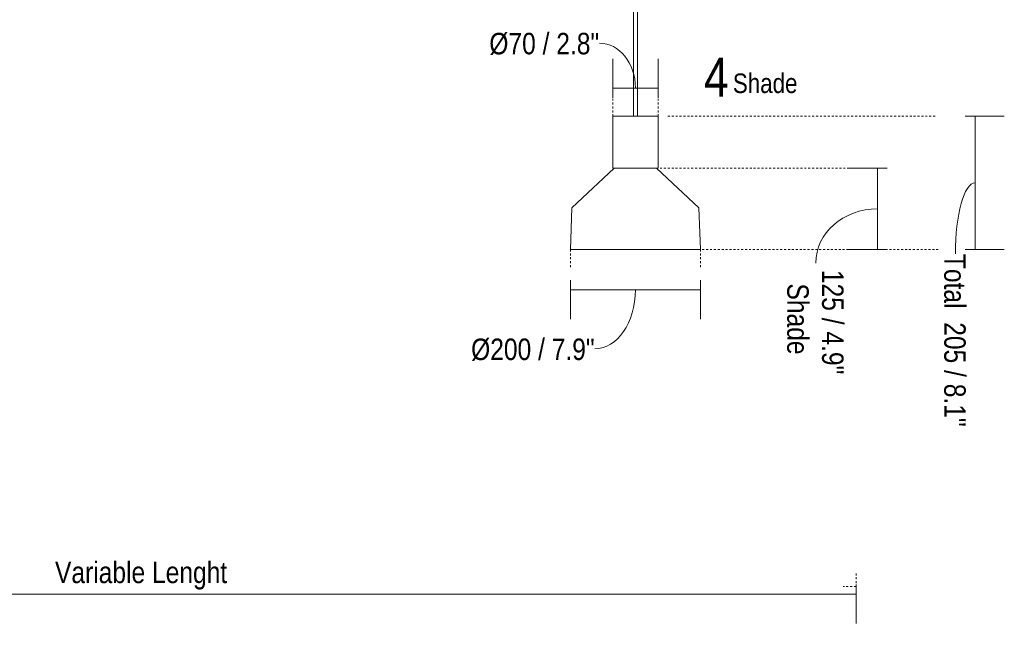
# Model space of a CAD drawing. Header units: millimetres. Extents: x 5395 to 10097, y 397 to 7363.
# Tile 3 of 8: x 6408 to 7922, y 397 to 1328. Entities that reach past the tile are written whole.
import ezdxf

# ---------------------------------------------------------------- set-up
doc = ezdxf.new("R2010")
doc.units = ezdxf.units.MM
doc.linetypes.add('Dash', pattern=[6, 3, -3])
doc.layers.add('A-ANNO-DIMS', color=7, linetype='Dash', lineweight=9, true_color=0xd2d2d2)
for name, color, linetype, lineweight in [('A-ANNO-DIMS-15', 7, 'Continuous', 9), ('E-LITE-EQPM', 7, 'Continuous', 20), ('G-ANNO-TEXT', 7, 'Continuous', 9)]:
    doc.layers.add(name, color=color, linetype=linetype, lineweight=lineweight)
doc.styles.add('Arial Narrow', font='ARIALN.TTF', dxfattribs={"height": 33})
doc.styles.add('Arial Narrow_1', font='ARIALN.TTF', dxfattribs={"height": 60})
doc.styles.add('Arial Narrow_2', font='ARIALN.TTF', dxfattribs={"height": 30})
doc.dimstyles.new('FARO_-_2_2mm_Arial_Narrow_mm_Inch_Left', dxfattribs={"dimscale": 304.8, "dimtxt": 33.773222, "dimasz": 0, "dimexe": 0.147638, "dimexo": 0.0625, "dimgap": 0.024606, "dimtad": 1, "dimdec": 0, "dimzin": 0, "dimdsep": 46, "dimtxsty": 'Arial Narrow', "dimblk1": 'NONE', "dimblk2": 'NONE', "dimsah": 1, "dimcen": 0.09, "dimadec": 0, "dimazin": 0, "dimtfac": 1, "dimtdec": 4, "dimtix": 1, "dimtmove": 0, "dimatfit": 3, "dimfxl": 0.049213, "dimfxlon": 1, "dimtvp": 1, "dimtolj": 1, "dimtzin": 0, "dimarcsym": 2})
doc.dimstyles.new('FARO_-_2_2mm_Arial_Narrow_mm_Inch_Right', dxfattribs={"dimscale": 304.8, "dimtxt": 33.773222, "dimasz": 0, "dimexe": 0.147638, "dimexo": 0.0625, "dimgap": 0.024606, "dimtad": 1, "dimdec": 0, "dimzin": 0, "dimdsep": 46, "dimtxsty": 'Arial Narrow', "dimblk1": 'NONE', "dimblk2": 'NONE', "dimsah": 1, "dimcen": 0.09, "dimadec": 0, "dimazin": 0, "dimtfac": 1, "dimtdec": 4, "dimtix": 1, "dimtmove": 1, "dimatfit": 3, "dimfxl": 0.049213, "dimfxlon": 1, "dimtvp": 1, "dimtolj": 1, "dimtzin": 0, "dimarcsym": 2})

# ---------------------------------------------------------------- blocks, each defined once
blk = doc.blocks.new('68593-5L_ 68594-5L KOMBO200 - 64314-44-5L SAMBA Black_ribbon beige pendant lamp ø450-5L-712902-Alzado_PDF')
at = {"layer": 'E-LITE-EQPM', "lineweight": 9}
for p, q in [((7351.8, 1983.8), (7351.8, 1180)), ((7357.8, 1180), (7357.8, 1983.8))]:
    blk.add_line(p, q, dxfattribs=at)
at = {"layer": 'E-LITE-EQPM', "lineweight": 9, "flags": 128}
for points in [[(7319.8, 1179.1), (7319.8, 1179.1), (7319.8, 1179.1), (7319.8, 1179.2)], [(7320.4, 1179.9), (7320.4, 1179.9), (7320.4, 1180), (7320.5, 1180), (7320.5, 1180), (7320.5, 1180), (7320.6, 1180), (7320.6, 1180), (7320.7, 1180), (7320.7, 1180), (7320.7, 1180)], [(7363.7, 1180), (7362.4, 1180), (7361, 1180), (7359.7, 1180), (7358.3, 1180), (7357, 1180), (7355.6, 1180), (7354.3, 1180), (7352.9, 1180), (7351.5, 1180), (7350.2, 1180), (7348.8, 1180), (7347.5, 1180), (7346.2, 1180), (7344.9, 1180), (7343.6, 1180), (7342.3, 1180), (7341, 1180), (7339.8, 1180), (7338.6, 1180), (7337.4, 1180), (7336.2, 1180), (7335.1, 1180), (7334, 1180), (7333, 1180), (7331.9, 1180), (7330.9, 1180), (7330, 1180), (7329.1, 1180), (7328.2, 1180), (7327.4, 1180), (7326.6, 1180), (7325.8, 1180), (7325.1, 1180), (7324.5, 1180), (7323.9, 1180), (7323.3, 1180), (7322.8, 1180), (7322.4, 1180), (7322, 1180), (7321.6, 1180), (7321.4, 1180), (7321.1, 1180), (7320.9, 1180), (7320.8, 1180), (7320.7, 1180), (7320.7, 1180)], [(7320.7, 1180), (7320.7, 1180), (7320.8, 1180), (7320.9, 1180), (7321.1, 1180), (7321.4, 1180), (7321.7, 1180), (7322, 1180), (7322.4, 1180), (7322.9, 1180), (7323.4, 1180), (7323.9, 1180), (7324.5, 1180), (7325.2, 1180), (7325.9, 1180), (7326.6, 1180), (7327.4, 1180), (7328.3, 1180), (7329.2, 1180), (7330.1, 1180), (7331, 1180), (7332, 1180), (7333.1, 1180), (7334.1, 1180), (7335.2, 1180), (7336.4, 1180), (7337.5, 1180), (7338.7, 1180), (7339.9, 1180), (7341.2, 1180), (7342.4, 1180), (7343.7, 1180), (7345, 1180), (7345.8, 1180)], [(7363.7, 1180), (7364.6, 1180), (7365.9, 1180), (7367.2, 1180), (7368.5, 1180), (7369.7, 1180), (7370.9, 1180), (7372.1, 1180), (7373.3, 1180), (7374.4, 1180), (7375.5, 1180), (7376.6, 1180), (7377.6, 1180), (7378.6, 1180), (7379.5, 1180), (7380.4, 1180), (7381.3, 1180), (7382.1, 1180), (7382.9, 1180), (7383.7, 1180), (7384.4, 1180), (7385, 1180), (7385.6, 1180), (7386.2, 1180), (7386.7, 1180), (7387.1, 1180), (7387.5, 1180), (7387.9, 1180), (7388.2, 1180), (7388.4, 1180), (7388.6, 1180), (7388.7, 1180), (7388.8, 1180), (7388.8, 1180)], [(7388.8, 1180), (7388.8, 1180), (7388.7, 1180), (7388.6, 1180), (7388.4, 1180), (7388.1, 1180), (7387.8, 1180), (7387.5, 1180), (7387.1, 1180), (7386.6, 1180), (7386.1, 1180), (7385.6, 1180), (7385, 1180), (7384.3, 1180), (7383.6, 1180), (7382.9, 1180), (7382.1, 1180), (7381.2, 1180), (7380.4, 1180), (7379.4, 1180), (7378.5, 1180), (7377.5, 1180), (7376.4, 1180), (7375.4, 1180), (7374.3, 1180), (7373.2, 1180), (7372, 1180), (7370.8, 1180), (7369.6, 1180), (7368.4, 1180), (7367.1, 1180), (7365.8, 1180), (7364.5, 1180), (7363.7, 1180)], [(7388.8, 1180), (7388.8, 1180), (7388.9, 1180), (7388.9, 1180), (7389, 1180), (7389, 1180), (7389, 1180), (7389.1, 1180), (7389.1, 1180), (7389.1, 1179.9)]]:
    blk.add_lwpolyline(points, dxfattribs=at)
blk = doc.blocks.new('DIMBLOCK1-Alzado_PDF')
at = {"layer": 'A-ANNO-DIMS-15', "color": 251, "true_color": 0x5b5b5b, "transparency": 16777216}
for p, q in [((5494.1, 460.2), (5494.1, 400.2)), ((5494.1, 445.2), (5494.1, 460.2)), ((7694.1, 460.2), (7694.1, 400.2)), ((7694.1, 445.2), (7694.1, 460.2)), ((5494.1, 445.2), (7694.1, 445.2))]:
    blk.add_line(p, q, dxfattribs=at)
at = {"layer": 'A-ANNO-DIMS-15', "color": 0, "transparency": 16777216, "insert": (6462, 495.3), "char_height": 33, "width": 317.147, "attachment_point": 1, "line_spacing_factor": 0.974696, "style": 'Arial Narrow'}
blk.add_mtext('Variable Lenght', dxfattribs=at)
blk = doc.blocks.new('_None')
blk = doc.blocks.new('DIMBLOCK3-Alzado_PDF')
at = {"layer": 'A-ANNO-DIMS-15', "color": 251, "true_color": 0x5b5b5b, "transparency": 16777216}
for p, q in [((7727.2, 1100), (7682.1, 1100)), ((7727.1, 975.1), (7727.1, 1100)), ((7727.1, 1100), (7742.1, 1100)), ((7727.2, 975.1), (7682.1, 975.1)), ((7727.1, 975.1), (7742.1, 975.1))]:
    blk.add_line(p, q, dxfattribs=at)
blk.add_ellipse((7727.1, 954.3), major_axis=(-95, 0), ratio=0.876518, start_param=4.712389, end_param=6.283185, dxfattribs=at)
at = {"layer": 'A-ANNO-DIMS-15', "color": 0, "transparency": 16777216, "char_height": 33, "attachment_point": 1, "rotation": 270, "line_spacing_factor": 0.974696, "style": 'Arial Narrow'}
for s, insert, width in [(' 125 / 4.9"', (7674.8, 954.3), 205.856), ('Shade', (7621.2, 922.9), 130.59)]:
    blk.add_mtext(s, dxfattribs=dict(at, insert=insert, width=width))
blk = doc.blocks.new('DIMBLOCK4-Alzado_PDF')
at = {"layer": 'A-ANNO-DIMS-15', "color": 251, "true_color": 0x5b5b5b, "transparency": 16777216}
for p, q in [((7319.8, 1223.2), (7319.8, 1268.3)), ((7389.8, 1223.2), (7389.8, 1268.3)), ((7319.8, 1223.3), (7389.8, 1223.3)), ((7319.8, 1223.3), (7319.8, 1208.3)), ((7389.8, 1223.3), (7389.8, 1208.3))]:
    blk.add_line(p, q, dxfattribs=at)
blk.add_ellipse((7299.4, 1223.3), major_axis=(0, 69), ratio=0.802763, start_param=4.712389, end_param=6.283185, dxfattribs=at)
at = {"layer": 'A-ANNO-DIMS-15', "color": 0, "transparency": 16777216, "insert": (7130, 1308.1), "char_height": 33, "width": 203.283, "attachment_point": 1, "line_spacing_factor": 0.974696, "style": 'Arial Narrow'}
blk.add_mtext('Ø70 / 2.8"', dxfattribs=at)
blk = doc.blocks.new('DIMBLOCK5-Alzado_PDF')
at = {"layer": 'A-ANNO-DIMS-15', "color": 251, "true_color": 0x5b5b5b, "transparency": 16777216}
for p, q in [((7254.8, 927.9), (7254.8, 867.9)), ((7254.8, 912.9), (7254.8, 927.9)), ((7454.8, 927.9), (7454.8, 867.9)), ((7454.8, 912.9), (7454.8, 927.9)), ((7254.8, 912.9), (7454.8, 912.9))]:
    blk.add_line(p, q, dxfattribs=at)
blk.add_ellipse((7292.3, 912.9), major_axis=(0, 90.5), ratio=0.690006, start_param=3.141593, end_param=4.712389, dxfattribs=at)
at = {"layer": 'A-ANNO-DIMS-15', "color": 0, "transparency": 16777216, "insert": (7102, 838.2), "char_height": 33, "width": 228.371, "attachment_point": 1, "line_spacing_factor": 0.974696, "style": 'Arial Narrow'}
blk.add_mtext('Ø200 / 7.9"', dxfattribs=at)
blk = doc.blocks.new('DIMBLOCK6-Alzado_PDF')
at = {"layer": 'A-ANNO-DIMS-15', "color": 251, "true_color": 0x5b5b5b, "transparency": 16777216}
for p, q in [((7862.1, 1179.9), (7922.1, 1179.9)), ((7877.1, 1179.9), (7862.1, 1179.9)), ((7877.1, 1179.9), (7877.1, 975.1)), ((7862.1, 975.1), (7922.1, 975.1)), ((7877.1, 975.1), (7862.1, 975.1))]:
    blk.add_line(p, q, dxfattribs=at)
blk.add_ellipse((7877.1, 968.4), major_axis=(0, 109.1), ratio=0.277179, start_param=0, end_param=1.570796, dxfattribs=at)
at = {"layer": 'A-ANNO-DIMS-15', "color": 0, "transparency": 16777216, "insert": (7862.7, 968.4), "char_height": 33, "width": 319.72, "attachment_point": 1, "rotation": 270, "line_spacing_factor": 0.974696, "style": 'Arial Narrow'}
blk.add_mtext('Total  205 / 8.1"', dxfattribs=at)

msp = doc.modelspace()

# ---------------------------------------------------------------- linework, layer by layer
at = {"layer": 'A-ANNO-DIMS'}
for p, q in [((7319.8, 1179.9), (7319.8, 1239.9)), ((7389.8, 1179.9), (7389.8, 1232.9)), ((7404.7, 1179.9), (7818.7, 1179.9)), ((7737.6, 1100), (7389.8, 1100)), ((7254.8, 975.1), (7254.8, 945.1)), ((7820.5, 975.1), (7454.8, 975.1)), ((7454.8, 975.1), (7454.8, 945.1)), ((7694.1, 477.2), (7694.1, 457.2)), ((7694.1, 457.2), (7674.1, 457.2))]:
    msp.add_line(p, q, dxfattribs=at)
at = {"layer": 'E-LITE-EQPM'}
for p, q in [((7389.8, 1179.9), (7319.8, 1179.9)), ((7319.8, 1179.9), (7319.8, 1100)), ((7389.8, 1100), (7389.8, 1179.9)), ((7322.2, 1100), (7257, 1039.2)), ((7319.8, 1100), (7322.2, 1100)), ((7387.3, 1100), (7322.2, 1100)), ((7452.5, 1039.2), (7387.3, 1100)), ((7387.4, 1100), (7389.8, 1100)), ((7257, 1039.2), (7254.8, 975.1)), ((7454.8, 975.1), (7452.5, 1039.2)), ((7254.8, 975.1), (7454.8, 975.1))]:
    msp.add_line(p, q, dxfattribs=at)

# ---------------------------------------------------------------- block references
at = {"layer": 'E-LITE-EQPM', "lineweight": 9}
msp.add_blockref('68593-5L_ 68594-5L KOMBO200 - 64314-44-5L SAMBA Black_ribbon beige pendant lamp ø450-5L-712902-Alzado_PDF', (0, 0), dxfattribs=at)

# ---------------------------------------------------------------- texts
at = {"layer": 'G-ANNO-TEXT', "insert": (7460.1, 1270.1), "char_height": 60, "width": 46.899, "attachment_point": 1, "style": 'Arial Narrow_1'}
msp.add_mtext('4', dxfattribs=at)
at = {"layer": 'G-ANNO-TEXT', "color": 251, "true_color": 0x5b5b5b, "insert": (7504.6, 1245.6), "char_height": 30, "width": 125.063, "attachment_point": 1, "style": 'Arial Narrow_2'}
msp.add_mtext('Shade', dxfattribs=at)

# ---------------------------------------------------------------- dimensions: what is measured, and where the dimension line sits
at = {"layer": 'A-ANNO-DIMS', "color": 251, "linetype": 'Continuous', "true_color": 0x5b5b5b}
for base, p1, p2, override, picture, middle in [((7389.8, 1223.3), (7319.8, 1208.3), (7389.8, 1208.3), {"dimpost": '<>', "dimfxl": 70}, 'DIMBLOCK4-Alzado_PDF', (7231.6, 1286.1)), ((7454.8, 912.9), (7254.8, 927.9), (7454.8, 927.9), {"dimpost": '<>', "dimfxl": 200.00554}, 'DIMBLOCK5-Alzado_PDF', (7216.2, 816.2))]:
    dim = msp.add_linear_dim(base=base, p1=p1, p2=p2, text='Ø<>', dimstyle='FARO_-_2_2mm_Arial_Narrow_mm_Inch_Right', override=override, dxfattribs=at)
    dim.commit()
    dim.dimension.update_dxf_attribs({"geometry": picture, "text_midpoint": middle, "dimtype": 160})
for base, p1, p2, text, override, picture, middle in [((7877.1, 975.1), (7862.1, 1179.9), (7862.1, 975.1), 'Total  <>', {"dimtad": 4, "dimpost": '<>', "dimfxl": 204.861972}, 'DIMBLOCK6-Alzado_PDF', (7840.7, 808.6)), ((7727.1, 1100), (7742.1, 975.1), (7742.1, 1100), ' <>\\XShade', {"dimtad": 4, "dimpost": '<>', "dimfxl": 124.928935}, 'DIMBLOCK3-Alzado_PDF', (7630.8, 954.3))]:
    dim = msp.add_linear_dim(base=base, p1=p1, p2=p2, angle=90, text=text, dimstyle='FARO_-_2_2mm_Arial_Narrow_mm_Inch_Right', override=override, dxfattribs=at)
    dim.commit()
    dim.dimension.update_dxf_attribs({"geometry": picture, "text_midpoint": middle, "dimtype": 160, "text_rotation": 90})
dim = msp.add_linear_dim(base=(7694.1, 445.2), p1=(5494.1, 460.2), p2=(7694.1, 460.2), text='Variable Lenght', dimstyle='FARO_-_2_2mm_Arial_Narrow_mm_Inch_Left', override={"dimpost": '<>', "dimfxl": 2200.000497}, dxfattribs=at)
dim.commit()
dim.dimension.update_dxf_attribs({"geometry": 'DIMBLOCK1-Alzado_PDF', "text_midpoint": (6594.1, 474)})

doc.saveas('drawing.dxf')
